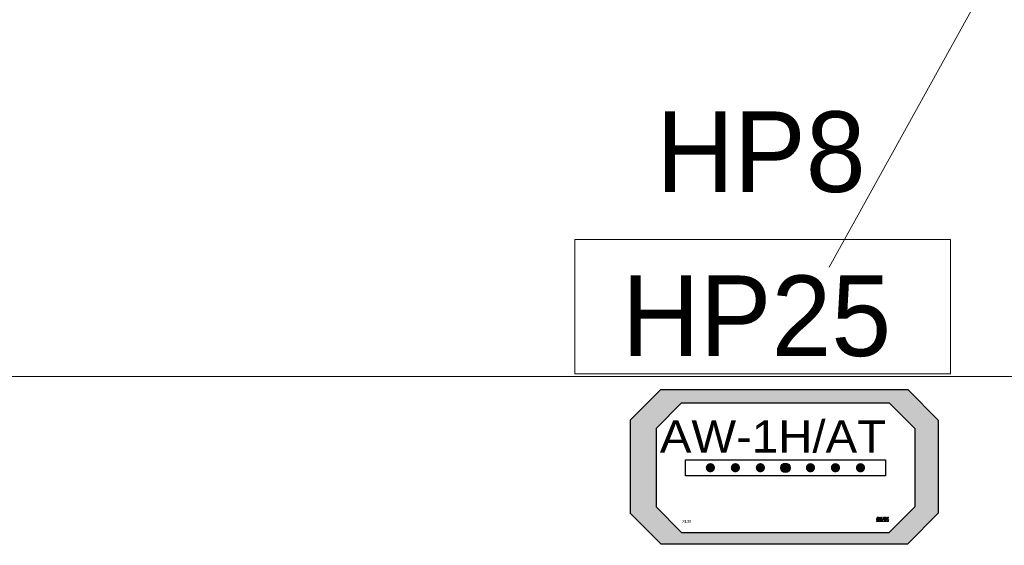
# Model space of a CAD drawing. Header units: centimetres. Extents: x -16053 to 7031, y -7778 to 254.
# Tile 194 of 256: x -533 to -349, y -5457 to -5359. Entities that reach past the tile are written whole.
import ezdxf
from ezdxf.enums import TextEntityAlignment as Align

# ---------------------------------------------------------------- set-up
doc = ezdxf.new("R2010")
doc.units = ezdxf.units.CM
doc.header["$MEASUREMENT"] = 0
for name, color, linetype, lineweight in [('AX - ADRESACJA', 4, 'CONTINUOUS', 5), ('IS_szafki hydrantowe', 30, 'CONTINUOUS', 0), ('konstrukcja', 250, 'CONTINUOUS', 15), ('T - opisy', 250, 'CONTINUOUS', 13)]:
    doc.layers.add(name, color=color, linetype=linetype, lineweight=lineweight)
doc.layers.add('AX - OPRAWY  EWAKUACYJNE', color=1, linetype='CONTINUOUS')
doc.layers.add('OPISY ELEKTRYCZNE', color=120, linetype='CONTINUOUS')
doc.styles.add('ARIAL 1.0', font='txt')
doc.styles.add('RNN', font='txt', dxfattribs={"width": 1.1})
doc.styles.add('ROMANS', font='simplex.shx', dxfattribs={"width": 0.8})
doc.styles.add('trafik_verdana', font='txt')

# ---------------------------------------------------------------- blocks, each defined once
blk = doc.blocks.new('AX - OPRAWY')
at = {"layer": 'AX - OPRAWY  EWAKUACYJNE', "lineweight": 5}
for points in [[(2911.65, 462.42), (2911.65, 462.27), (2912.07, 462.27), (2912.21, 462.14), (2912.21, 461.59), (2912.13, 461.52), (2911.74, 461.52), (2911.65, 461.62), (2911.65, 461.79), (2911.73, 461.88), (2912.07, 461.88), (2912.07, 462.02), (2911.67, 462.02), (2911.5, 461.85), (2911.5, 461.56), (2911.67, 461.38), (2912.19, 461.38), (2912.36, 461.53), (2912.36, 462.2), (2912.13, 462.42)], [(2913.65, 461.59), (2913.58, 461.52), (2913.35, 461.52), (2913.26, 461.61), (2913.26, 462.42), (2913.12, 462.42), (2913.12, 461.61), (2913.03, 461.52), (2912.8, 461.52), (2912.72, 461.59), (2912.72, 462.42), (2912.58, 462.42), (2912.58, 461.53), (2912.74, 461.38), (2913.09, 461.38), (2913.19, 461.48), (2913.3, 461.38), (2913.63, 461.38), (2913.8, 461.53), (2913.8, 462.42), (2913.65, 462.42)], [(2915.19, 461.96), (2914.99, 462.16), (2914.99, 461.95), (2915.08, 461.86), (2914.75, 461.52), (2914.31, 461.52), (2914.16, 461.66), (2914.16, 462.14), (2914.31, 462.27), (2914.67, 462.27), (2914.77, 462.18), (2914.77, 462.04), (2914.67, 461.95), (2914.31, 461.95), (2914.31, 461.81), (2914.73, 461.81), (2914.92, 461.98), (2914.92, 462.23), (2914.73, 462.42), (2914.25, 462.42), (2914.02, 462.2), (2914.02, 461.6), (2914.25, 461.38), (2914.81, 461.38), (2915.19, 461.76), (2915.57, 461.38), (2915.77, 461.38), (2915.29, 461.86), (2915.6, 462.17), (2915.6, 462.02), (2915.75, 462.02), (2915.75, 462.42), (2915.34, 462.42), (2915.34, 462.27), (2915.5, 462.27)], [(2915.75, 462.02), (2915.75, 462.42), (2915.34, 462.42), (2915.34, 462.27), (2915.5, 462.27), (2915.19, 461.96), (2914.99, 462.16), (2914.99, 461.95), (2915.08, 461.86), (2914.75, 461.52), (2914.31, 461.52), (2914.16, 461.66), (2914.16, 462.14), (2914.31, 462.27), (2914.67, 462.27), (2914.77, 462.18), (2914.77, 462.04), (2914.67, 461.95), (2914.31, 461.95), (2914.31, 461.81), (2914.73, 461.81), (2914.92, 461.98), (2914.92, 462.23), (2914.73, 462.42), (2914.25, 462.42), (2914.02, 462.2), (2914.02, 461.6), (2914.25, 461.38), (2914.81, 461.38), (2915.19, 461.76), (2915.57, 461.38), (2915.77, 461.38), (2915.29, 461.86), (2915.6, 462.17), (2915.6, 462.02)], [(2911.5, 461.08), (2911.69, 461.08), (2911.69, 461.05), (2911.53, 461.05), (2911.53, 460.96), (2911.67, 460.96), (2911.67, 460.94), (2911.53, 460.94), (2911.53, 460.85), (2911.69, 460.85), (2911.69, 460.82), (2911.5, 460.82)], [(2911.75, 461.08), (2911.78, 461.08), (2911.87, 460.94), (2911.97, 461.08), (2912, 461.08), (2912, 460.82), (2911.97, 460.82), (2911.97, 461.03), (2911.87, 460.89), (2911.87, 460.89), (2911.78, 461.03), (2911.78, 460.82), (2911.75, 460.82)], [(2912.06, 461.08), (2912.25, 461.08), (2912.25, 461.05), (2912.09, 461.05), (2912.09, 460.96), (2912.23, 460.96), (2912.23, 460.94), (2912.09, 460.94), (2912.09, 460.85), (2912.25, 460.85), (2912.25, 460.82), (2912.06, 460.82)], [(2912.56, 460.95), (2912.56, 460.95), (2912.56, 460.96), (2912.56, 460.96), (2912.56, 460.97), (2912.56, 460.98), (2912.57, 460.98), (2912.57, 460.99), (2912.57, 460.99), (2912.57, 461), (2912.57, 461.01), (2912.58, 461.01), (2912.58, 461.02), (2912.58, 461.02), (2912.59, 461.03), (2912.59, 461.03), (2912.59, 461.04), (2912.6, 461.04), (2912.6, 461.05), (2912.61, 461.05), (2912.61, 461.06), (2912.62, 461.06), (2912.62, 461.06), (2912.63, 461.07), (2912.63, 461.07), (2912.64, 461.07), (2912.65, 461.08), (2912.65, 461.08), (2912.66, 461.08), (2912.66, 461.08), (2912.67, 461.08), (2912.68, 461.08), (2912.69, 461.08), (2912.69, 461.08), (2912.7, 461.08), (2912.71, 461.08), (2912.72, 461.08), (2912.72, 461.08), (2912.73, 461.08), (2912.74, 461.08), (2912.74, 461.08), (2912.75, 461.07), (2912.75, 461.07), (2912.76, 461.07), (2912.76, 461.07), (2912.77, 461.06), (2912.77, 461.06), (2912.78, 461.06), (2912.78, 461.05), (2912.79, 461.05), (2912.77, 461.03), (2912.77, 461.03), (2912.76, 461.03), (2912.76, 461.04), (2912.76, 461.04), (2912.75, 461.04), (2912.75, 461.04), (2912.74, 461.05), (2912.74, 461.05), (2912.73, 461.05), (2912.73, 461.05), (2912.72, 461.05), (2912.72, 461.05), (2912.71, 461.06), (2912.7, 461.06), (2912.7, 461.06), (2912.69, 461.06), (2912.69, 461.06), (2912.68, 461.06), (2912.68, 461.06), (2912.67, 461.05), (2912.67, 461.05), (2912.66, 461.05), (2912.66, 461.05), (2912.65, 461.05), (2912.65, 461.05), (2912.64, 461.04), (2912.64, 461.04), (2912.63, 461.04), (2912.63, 461.04), (2912.63, 461.03), (2912.62, 461.03), (2912.62, 461.02), (2912.62, 461.02), (2912.61, 461.02), (2912.61, 461.01), (2912.61, 461.01), (2912.61, 461), (2912.6, 461), (2912.6, 461), (2912.6, 460.99), (2912.6, 460.99), (2912.6, 460.98), (2912.6, 460.98), (2912.59, 460.97), (2912.59, 460.97), (2912.59, 460.96), (2912.59, 460.96), (2912.59, 460.95), (2912.59, 460.95), (2912.59, 460.94), (2912.59, 460.94), (2912.59, 460.93), (2912.59, 460.93), (2912.6, 460.92), (2912.6, 460.92), (2912.6, 460.91), (2912.6, 460.91), (2912.6, 460.9), (2912.6, 460.9), (2912.61, 460.89), (2912.61, 460.89), (2912.61, 460.88), (2912.61, 460.88), (2912.62, 460.88), (2912.62, 460.87), (2912.62, 460.87), (2912.63, 460.86), (2912.63, 460.86), (2912.64, 460.86), (2912.64, 460.86), (2912.64, 460.85), (2912.65, 460.85), (2912.65, 460.85), (2912.66, 460.85), (2912.66, 460.85), (2912.67, 460.84), (2912.67, 460.84), (2912.68, 460.84), (2912.68, 460.84), (2912.69, 460.84), (2912.7, 460.84), (2912.7, 460.84), (2912.71, 460.84), (2912.71, 460.84), (2912.72, 460.84), (2912.72, 460.84), (2912.73, 460.85), (2912.73, 460.85), (2912.74, 460.85), (2912.74, 460.85), (2912.75, 460.85), (2912.75, 460.85), (2912.76, 460.86), (2912.76, 460.86), (2912.76, 460.86), (2912.77, 460.86), (2912.77, 460.87), (2912.77, 460.93), (2912.69, 460.93), (2912.69, 460.96), (2912.8, 460.96), (2912.8, 460.85), (2912.79, 460.85), (2912.79, 460.85), (2912.78, 460.84), (2912.78, 460.84), (2912.77, 460.84), (2912.77, 460.83), (2912.76, 460.83), (2912.75, 460.83), (2912.75, 460.82), (2912.74, 460.82), (2912.73, 460.82), (2912.73, 460.82), (2912.72, 460.82), (2912.71, 460.82), (2912.7, 460.81), (2912.69, 460.81), (2912.69, 460.81), (2912.68, 460.82), (2912.67, 460.82), (2912.67, 460.82), (2912.66, 460.82), (2912.65, 460.82), (2912.65, 460.82), (2912.64, 460.82), (2912.63, 460.83), (2912.63, 460.83), (2912.62, 460.83), (2912.62, 460.84), (2912.61, 460.84), (2912.61, 460.84), (2912.6, 460.85), (2912.6, 460.85), (2912.59, 460.86), (2912.59, 460.86), (2912.59, 460.87), (2912.58, 460.87), (2912.58, 460.88), (2912.58, 460.88), (2912.57, 460.89), (2912.57, 460.9), (2912.57, 460.9), (2912.57, 460.91), (2912.57, 460.91), (2912.56, 460.92), (2912.56, 460.93), (2912.56, 460.93), (2912.56, 460.94)], [(2912.85, 461.08), (2913.04, 461.08), (2913.04, 461.05), (2912.88, 461.05), (2912.88, 460.96), (2913.02, 460.96), (2913.02, 460.94), (2912.88, 460.94), (2912.88, 460.85), (2913.04, 460.85), (2913.04, 460.82), (2912.85, 460.82)], [(2913.1, 461.08), (2913.13, 461.08), (2913.29, 460.87), (2913.29, 461.08), (2913.32, 461.08), (2913.32, 460.82), (2913.3, 460.82), (2913.13, 461.03), (2913.13, 460.82), (2913.1, 460.82)], [(2913.36, 460.95), (2913.36, 460.95), (2913.36, 460.96), (2913.36, 460.96), (2913.36, 460.97), (2913.36, 460.98), (2913.36, 460.98), (2913.37, 460.99), (2913.37, 461), (2913.37, 461), (2913.37, 461.01), (2913.37, 461.01), (2913.38, 461.02), (2913.38, 461.02), (2913.38, 461.03), (2913.39, 461.03), (2913.39, 461.04), (2913.4, 461.04), (2913.4, 461.05), (2913.41, 461.05), (2913.41, 461.06), (2913.42, 461.06), (2913.42, 461.06), (2913.43, 461.07), (2913.43, 461.07), (2913.44, 461.07), (2913.44, 461.08), (2913.45, 461.08), (2913.46, 461.08), (2913.46, 461.08), (2913.47, 461.08), (2913.48, 461.08), (2913.48, 461.08), (2913.49, 461.08), (2913.5, 461.08), (2913.51, 461.08), (2913.52, 461.08), (2913.52, 461.08), (2913.53, 461.08), (2913.54, 461.08), (2913.54, 461.07), (2913.55, 461.07), (2913.56, 461.07), (2913.56, 461.07), (2913.57, 461.06), (2913.57, 461.06), (2913.58, 461.06), (2913.58, 461.05), (2913.59, 461.05), (2913.59, 461.04), (2913.57, 461.02), (2913.57, 461.02), (2913.56, 461.03), (2913.56, 461.03), (2913.56, 461.04), (2913.55, 461.04), (2913.55, 461.04), (2913.54, 461.04), (2913.54, 461.05), (2913.53, 461.05), (2913.53, 461.05), (2913.52, 461.05), (2913.52, 461.05), (2913.51, 461.06), (2913.5, 461.06), (2913.5, 461.06), (2913.49, 461.06), (2913.49, 461.06), (2913.48, 461.06), (2913.48, 461.06), (2913.47, 461.05), (2913.47, 461.05), (2913.46, 461.05), (2913.46, 461.05), (2913.45, 461.05), (2913.45, 461.05), (2913.44, 461.04), (2913.44, 461.04), (2913.43, 461.04), (2913.43, 461.04), (2913.43, 461.03), (2913.42, 461.03), (2913.42, 461.03), (2913.42, 461.02), (2913.41, 461.02), (2913.41, 461.01), (2913.41, 461.01), (2913.4, 461.01), (2913.4, 461), (2913.4, 461), (2913.4, 460.99), (2913.4, 460.99), (2913.39, 460.98), (2913.39, 460.98), (2913.39, 460.97), (2913.39, 460.97), (2913.39, 460.96), (2913.39, 460.96), (2913.39, 460.95), (2913.39, 460.95), (2913.39, 460.94), (2913.39, 460.94), (2913.39, 460.93), (2913.39, 460.93), (2913.39, 460.92), (2913.39, 460.92), (2913.4, 460.91), (2913.4, 460.91), (2913.4, 460.9), (2913.4, 460.9), (2913.4, 460.89), (2913.41, 460.89), (2913.41, 460.88), (2913.41, 460.88), (2913.42, 460.88), (2913.42, 460.87), (2913.42, 460.87), (2913.43, 460.87), (2913.43, 460.86), (2913.43, 460.86), (2913.44, 460.86), (2913.44, 460.85), (2913.45, 460.85), (2913.45, 460.85), (2913.46, 460.85), (2913.46, 460.85), (2913.47, 460.84), (2913.47, 460.84), (2913.48, 460.84), (2913.48, 460.84), (2913.49, 460.84), (2913.49, 460.84), (2913.5, 460.84), (2913.5, 460.84), (2913.51, 460.84), (2913.52, 460.84), (2913.52, 460.85), (2913.53, 460.85), (2913.53, 460.85), (2913.54, 460.85), (2913.54, 460.85), (2913.55, 460.86), (2913.55, 460.86), (2913.56, 460.86), (2913.56, 460.87), (2913.57, 460.87), (2913.57, 460.87), (2913.58, 460.88), (2913.59, 460.86), (2913.59, 460.86), (2913.58, 460.85), (2913.58, 460.85), (2913.57, 460.84), (2913.57, 460.84), (2913.56, 460.83), (2913.56, 460.83), (2913.55, 460.83), (2913.54, 460.82), (2913.54, 460.82), (2913.53, 460.82), (2913.52, 460.82), (2913.51, 460.82), (2913.51, 460.82), (2913.5, 460.81), (2913.49, 460.81), (2913.48, 460.81), (2913.48, 460.82), (2913.47, 460.82), (2913.46, 460.82), (2913.46, 460.82), (2913.45, 460.82), (2913.44, 460.82), (2913.44, 460.82), (2913.43, 460.83), (2913.43, 460.83), (2913.42, 460.83), (2913.42, 460.84), (2913.41, 460.84), (2913.41, 460.84), (2913.4, 460.85), (2913.4, 460.85), (2913.39, 460.86), (2913.39, 460.86), (2913.38, 460.87), (2913.38, 460.87), (2913.38, 460.88), (2913.37, 460.88), (2913.37, 460.89), (2913.37, 460.9), (2913.37, 460.9), (2913.37, 460.91), (2913.36, 460.91), (2913.36, 460.92), (2913.36, 460.93), (2913.36, 460.93), (2913.36, 460.94)], [(2913.72, 460.92), (2913.61, 461.08), (2913.65, 461.08), (2913.73, 460.95), (2913.82, 461.08), (2913.86, 461.08), (2913.75, 460.92), (2913.75, 460.82), (2913.72, 460.82)], [(2914.04, 461.08), (2914.07, 461.08), (2914.07, 460.85), (2914.21, 460.85), (2914.21, 460.82), (2914.04, 460.82)], [(2914.27, 461.08), (2914.3, 461.08), (2914.3, 460.82), (2914.27, 460.82)], [(2914.34, 460.95), (2914.34, 460.95), (2914.34, 460.96), (2914.34, 460.96), (2914.34, 460.97), (2914.35, 460.98), (2914.35, 460.98), (2914.35, 460.99), (2914.35, 460.99), (2914.35, 461), (2914.35, 461.01), (2914.36, 461.01), (2914.36, 461.02), (2914.36, 461.02), (2914.37, 461.03), (2914.37, 461.03), (2914.37, 461.04), (2914.38, 461.04), (2914.38, 461.05), (2914.39, 461.05), (2914.39, 461.06), (2914.4, 461.06), (2914.4, 461.06), (2914.41, 461.07), (2914.41, 461.07), (2914.42, 461.07), (2914.43, 461.08), (2914.43, 461.08), (2914.44, 461.08), (2914.45, 461.08), (2914.45, 461.08), (2914.46, 461.08), (2914.47, 461.08), (2914.47, 461.08), (2914.48, 461.08), (2914.49, 461.08), (2914.5, 461.08), (2914.5, 461.08), (2914.51, 461.08), (2914.52, 461.08), (2914.52, 461.08), (2914.53, 461.07), (2914.53, 461.07), (2914.54, 461.07), (2914.55, 461.07), (2914.55, 461.06), (2914.56, 461.06), (2914.56, 461.06), (2914.57, 461.05), (2914.57, 461.05), (2914.55, 461.03), (2914.55, 461.03), (2914.54, 461.03), (2914.54, 461.04), (2914.54, 461.04), (2914.53, 461.04), (2914.53, 461.04), (2914.52, 461.05), (2914.52, 461.05), (2914.51, 461.05), (2914.51, 461.05), (2914.5, 461.05), (2914.5, 461.05), (2914.49, 461.06), (2914.49, 461.06), (2914.48, 461.06), (2914.47, 461.06), (2914.47, 461.06), (2914.46, 461.06), (2914.46, 461.06), (2914.45, 461.05), (2914.45, 461.05), (2914.44, 461.05), (2914.44, 461.05), (2914.43, 461.05), (2914.43, 461.05), (2914.42, 461.04), (2914.42, 461.04), (2914.42, 461.04), (2914.41, 461.04), (2914.41, 461.03), (2914.4, 461.03), (2914.4, 461.02), (2914.4, 461.02), (2914.4, 461.02), (2914.39, 461.01), (2914.39, 461.01), (2914.39, 461), (2914.38, 461), (2914.38, 461), (2914.38, 460.99), (2914.38, 460.99), (2914.38, 460.98), (2914.38, 460.98), (2914.38, 460.97), (2914.37, 460.97), (2914.37, 460.96), (2914.37, 460.96), (2914.37, 460.95), (2914.37, 460.95), (2914.37, 460.94), (2914.37, 460.94), (2914.37, 460.93), (2914.38, 460.93), (2914.38, 460.92), (2914.38, 460.92), (2914.38, 460.91), (2914.38, 460.91), (2914.38, 460.9), (2914.38, 460.9), (2914.39, 460.89), (2914.39, 460.89), (2914.39, 460.88), (2914.4, 460.88), (2914.4, 460.88), (2914.4, 460.87), (2914.4, 460.87), (2914.41, 460.86), (2914.41, 460.86), (2914.42, 460.86), (2914.42, 460.86), (2914.42, 460.85), (2914.43, 460.85), (2914.43, 460.85), (2914.44, 460.85), (2914.44, 460.85), (2914.45, 460.84), (2914.45, 460.84), (2914.46, 460.84), (2914.47, 460.84), (2914.47, 460.84), (2914.48, 460.84), (2914.48, 460.84), (2914.49, 460.84), (2914.49, 460.84), (2914.5, 460.84), (2914.5, 460.84), (2914.51, 460.85), (2914.51, 460.85), (2914.52, 460.85), (2914.52, 460.85), (2914.53, 460.85), (2914.53, 460.85), (2914.54, 460.86), (2914.54, 460.86), (2914.54, 460.86), (2914.55, 460.86), (2914.55, 460.87), (2914.55, 460.93), (2914.47, 460.93), (2914.47, 460.96), (2914.58, 460.96), (2914.58, 460.85), (2914.58, 460.85), (2914.57, 460.85), (2914.57, 460.84), (2914.56, 460.84), (2914.55, 460.84), (2914.55, 460.83), (2914.54, 460.83), (2914.54, 460.83), (2914.53, 460.82), (2914.52, 460.82), (2914.51, 460.82), (2914.51, 460.82), (2914.5, 460.82), (2914.49, 460.82), (2914.48, 460.81), (2914.48, 460.81), (2914.47, 460.81), (2914.46, 460.82), (2914.45, 460.82), (2914.45, 460.82), (2914.44, 460.82), (2914.43, 460.82), (2914.43, 460.82), (2914.42, 460.82), (2914.41, 460.83), (2914.41, 460.83), (2914.4, 460.83), (2914.4, 460.84), (2914.39, 460.84), (2914.39, 460.84), (2914.38, 460.85), (2914.38, 460.85), (2914.37, 460.86), (2914.37, 460.86), (2914.37, 460.87), (2914.36, 460.87), (2914.36, 460.88), (2914.36, 460.88), (2914.35, 460.89), (2914.35, 460.9), (2914.35, 460.9), (2914.35, 460.91), (2914.35, 460.91), (2914.35, 460.92), (2914.34, 460.93), (2914.34, 460.93), (2914.34, 460.94)], [(2914.63, 461.08), (2914.66, 461.08), (2914.66, 460.96), (2914.81, 460.96), (2914.81, 461.08), (2914.84, 461.08), (2914.84, 460.82), (2914.81, 460.82), (2914.81, 460.94), (2914.66, 460.94), (2914.66, 460.82), (2914.63, 460.82)], [(2914.98, 461.05), (2914.89, 461.05), (2914.89, 461.08), (2915.09, 461.08), (2915.09, 461.05), (2915, 461.05), (2915, 460.82), (2914.98, 460.82)], [(2915.15, 461.08), (2915.18, 461.08), (2915.18, 460.82), (2915.15, 460.82)], [(2915.24, 461.08), (2915.27, 461.08), (2915.43, 460.87), (2915.43, 461.08), (2915.46, 461.08), (2915.46, 460.82), (2915.44, 460.82), (2915.27, 461.03), (2915.27, 460.82), (2915.24, 460.82)], [(2915.51, 460.95), (2915.51, 460.95), (2915.51, 460.96), (2915.51, 460.96), (2915.51, 460.97), (2915.51, 460.98), (2915.51, 460.98), (2915.51, 460.99), (2915.52, 460.99), (2915.52, 461), (2915.52, 461.01), (2915.52, 461.01), (2915.53, 461.02), (2915.53, 461.02), (2915.53, 461.03), (2915.54, 461.03), (2915.54, 461.04), (2915.54, 461.04), (2915.55, 461.05), (2915.55, 461.05), (2915.56, 461.06), (2915.56, 461.06), (2915.57, 461.06), (2915.57, 461.07), (2915.58, 461.07), (2915.59, 461.07), (2915.59, 461.08), (2915.6, 461.08), (2915.6, 461.08), (2915.61, 461.08), (2915.62, 461.08), (2915.62, 461.08), (2915.63, 461.08), (2915.64, 461.08), (2915.65, 461.08), (2915.65, 461.08), (2915.66, 461.08), (2915.67, 461.08), (2915.68, 461.08), (2915.68, 461.08), (2915.69, 461.08), (2915.69, 461.07), (2915.7, 461.07), (2915.71, 461.07), (2915.71, 461.07), (2915.72, 461.06), (2915.72, 461.06), (2915.73, 461.06), (2915.73, 461.05), (2915.74, 461.05), (2915.72, 461.03), (2915.71, 461.03), (2915.71, 461.03), (2915.71, 461.04), (2915.7, 461.04), (2915.7, 461.04), (2915.69, 461.04), (2915.69, 461.05), (2915.68, 461.05), (2915.68, 461.05), (2915.67, 461.05), (2915.67, 461.05), (2915.66, 461.05), (2915.66, 461.06), (2915.65, 461.06), (2915.64, 461.06), (2915.64, 461.06), (2915.63, 461.06), (2915.63, 461.06), (2915.62, 461.06), (2915.62, 461.05), (2915.61, 461.05), (2915.61, 461.05), (2915.6, 461.05), (2915.6, 461.05), (2915.59, 461.05), (2915.59, 461.04), (2915.58, 461.04), (2915.58, 461.04), (2915.58, 461.04), (2915.57, 461.03), (2915.57, 461.03), (2915.57, 461.02), (2915.56, 461.02), (2915.56, 461.02), (2915.56, 461.01), (2915.55, 461.01), (2915.55, 461), (2915.55, 461), (2915.55, 461), (2915.55, 460.99), (2915.54, 460.99), (2915.54, 460.98), (2915.54, 460.98), (2915.54, 460.97), (2915.54, 460.97), (2915.54, 460.96), (2915.54, 460.96), (2915.54, 460.95), (2915.54, 460.95), (2915.54, 460.94), (2915.54, 460.94), (2915.54, 460.93), (2915.54, 460.93), (2915.54, 460.92), (2915.54, 460.92), (2915.54, 460.91), (2915.55, 460.91), (2915.55, 460.9), (2915.55, 460.9), (2915.55, 460.89), (2915.55, 460.89), (2915.56, 460.88), (2915.56, 460.88), (2915.56, 460.88), (2915.57, 460.87), (2915.57, 460.87), (2915.57, 460.86), (2915.58, 460.86), (2915.58, 460.86), (2915.59, 460.86), (2915.59, 460.85), (2915.59, 460.85), (2915.6, 460.85), (2915.6, 460.85), (2915.61, 460.85), (2915.61, 460.84), (2915.62, 460.84), (2915.62, 460.84), (2915.63, 460.84), (2915.64, 460.84), (2915.64, 460.84), (2915.65, 460.84), (2915.65, 460.84), (2915.66, 460.84), (2915.66, 460.84), (2915.67, 460.84), (2915.67, 460.85), (2915.68, 460.85), (2915.68, 460.85), (2915.69, 460.85), (2915.69, 460.85), (2915.7, 460.85), (2915.7, 460.86), (2915.71, 460.86), (2915.71, 460.86), (2915.71, 460.86), (2915.72, 460.87), (2915.72, 460.93), (2915.64, 460.93), (2915.64, 460.96), (2915.74, 460.96), (2915.74, 460.85), (2915.74, 460.85), (2915.74, 460.85), (2915.73, 460.84), (2915.72, 460.84), (2915.72, 460.84), (2915.71, 460.83), (2915.71, 460.83), (2915.7, 460.83), (2915.69, 460.82), (2915.69, 460.82), (2915.68, 460.82), (2915.67, 460.82), (2915.66, 460.82), (2915.66, 460.82), (2915.65, 460.81), (2915.64, 460.81), (2915.63, 460.81), (2915.63, 460.82), (2915.62, 460.82), (2915.61, 460.82), (2915.6, 460.82), (2915.6, 460.82), (2915.59, 460.82), (2915.59, 460.82), (2915.58, 460.83), (2915.57, 460.83), (2915.57, 460.83), (2915.56, 460.84), (2915.56, 460.84), (2915.55, 460.84), (2915.55, 460.85), (2915.54, 460.85), (2915.54, 460.86), (2915.54, 460.86), (2915.53, 460.87), (2915.53, 460.87), (2915.53, 460.88), (2915.52, 460.88), (2915.52, 460.89), (2915.52, 460.9), (2915.52, 460.9), (2915.51, 460.91), (2915.51, 460.91), (2915.51, 460.92), (2915.51, 460.93), (2915.51, 460.93), (2915.51, 460.94)]]:
    blk.add_hatch(color=251, dxfattribs=at).paths.add_polyline_path(points)
h = blk.add_hatch(color=251, dxfattribs=at)
h.paths.add_polyline_path([(2912.31, 461.08), (2912.42, 461.08), (2912.43, 461.08), (2912.44, 461.08), (2912.44, 461.08), (2912.45, 461.08), (2912.45, 461.08), (2912.46, 461.08), (2912.46, 461.07), (2912.47, 461.07), (2912.47, 461.07), (2912.48, 461.07), (2912.48, 461.07), (2912.48, 461.06), (2912.49, 461.06), (2912.49, 461.06), (2912.5, 461.06), (2912.5, 461.05), (2912.5, 461.05), (2912.5, 461.05), (2912.51, 461.05), (2912.51, 461.04), (2912.51, 461.04), (2912.51, 461.04), (2912.51, 461.03), (2912.51, 461.03), (2912.51, 461.03), (2912.52, 461.02), (2912.52, 461.02), (2912.52, 461.02), (2912.52, 461.01), (2912.52, 461.01), (2912.52, 461.01), (2912.52, 461), (2912.52, 461), (2912.52, 461), (2912.52, 460.99), (2912.52, 460.99), (2912.52, 460.99), (2912.52, 460.98), (2912.52, 460.98), (2912.51, 460.98), (2912.51, 460.97), (2912.51, 460.97), (2912.51, 460.97), (2912.51, 460.96), (2912.51, 460.96), (2912.51, 460.96), (2912.5, 460.95), (2912.5, 460.95), (2912.5, 460.95), (2912.5, 460.95), (2912.49, 460.95), (2912.49, 460.94), (2912.49, 460.94), (2912.49, 460.94), (2912.48, 460.94), (2912.48, 460.94), (2912.48, 460.93), (2912.47, 460.93), (2912.46, 460.93), (2912.46, 460.93), (2912.45, 460.93), (2912.53, 460.82), (2912.49, 460.82), (2912.42, 460.92), (2912.34, 460.92), (2912.34, 460.82), (2912.31, 460.82)])
h.paths.add_polyline_path([(2912.42, 460.95), (2912.43, 460.95), (2912.44, 460.95), (2912.44, 460.95), (2912.45, 460.95), (2912.45, 460.95), (2912.45, 460.95), (2912.46, 460.95), (2912.46, 460.95), (2912.46, 460.96), (2912.47, 460.96), (2912.47, 460.96), (2912.47, 460.96), (2912.47, 460.96), (2912.47, 460.96), (2912.48, 460.97), (2912.48, 460.97), (2912.48, 460.97), (2912.48, 460.97), (2912.48, 460.98), (2912.48, 460.98), (2912.49, 460.98), (2912.49, 460.98), (2912.49, 460.99), (2912.49, 460.99), (2912.49, 460.99), (2912.49, 460.99), (2912.49, 461), (2912.49, 461), (2912.49, 461), (2912.49, 461), (2912.49, 461.01), (2912.49, 461.01), (2912.49, 461.01), (2912.49, 461.01), (2912.49, 461.02), (2912.49, 461.02), (2912.48, 461.02), (2912.48, 461.02), (2912.48, 461.03), (2912.48, 461.03), (2912.48, 461.03), (2912.48, 461.03), (2912.48, 461.03), (2912.47, 461.04), (2912.47, 461.04), (2912.47, 461.04), (2912.47, 461.04), (2912.46, 461.04), (2912.46, 461.04), (2912.46, 461.05), (2912.45, 461.05), (2912.44, 461.05), (2912.44, 461.05), (2912.43, 461.05), (2912.42, 461.05), (2912.34, 461.05), (2912.34, 460.95)], flags=16)
at = {"layer": 'AX - OPRAWY  EWAKUACYJNE', "color": 251, "lineweight": 5}
for points in [[(2911.65, 462.42), (2911.65, 462.27), (2912.07, 462.27), (2912.21, 462.14), (2912.21, 461.59), (2912.13, 461.52), (2911.74, 461.52), (2911.65, 461.62), (2911.65, 461.79), (2911.73, 461.88), (2912.07, 461.88), (2912.07, 462.02), (2911.67, 462.02), (2911.5, 461.85), (2911.5, 461.56), (2911.67, 461.38), (2912.19, 461.38), (2912.36, 461.53), (2912.36, 462.2), (2912.13, 462.42), (2911.65, 462.42)], [(2913.65, 461.59), (2913.58, 461.52), (2913.35, 461.52), (2913.26, 461.61), (2913.26, 462.42), (2913.12, 462.42), (2913.12, 461.61), (2913.03, 461.52), (2912.8, 461.52), (2912.72, 461.59), (2912.72, 462.42), (2912.58, 462.42), (2912.58, 461.53), (2912.74, 461.38), (2913.09, 461.38), (2913.19, 461.48), (2913.3, 461.38), (2913.63, 461.38), (2913.8, 461.53), (2913.8, 462.42), (2913.65, 462.42), (2913.65, 461.59)], [(2915.75, 462.02), (2915.75, 462.42), (2915.34, 462.42), (2915.34, 462.27), (2915.5, 462.27), (2915.19, 461.96), (2914.99, 462.16), (2914.99, 461.95), (2915.08, 461.86), (2914.75, 461.52), (2914.31, 461.52), (2914.16, 461.66), (2914.16, 462.14), (2914.31, 462.27), (2914.67, 462.27), (2914.77, 462.18), (2914.77, 462.04), (2914.67, 461.95), (2914.31, 461.95), (2914.31, 461.81), (2914.73, 461.81), (2914.92, 461.98), (2914.92, 462.23), (2914.73, 462.42), (2914.25, 462.42), (2914.02, 462.2), (2914.02, 461.6), (2914.25, 461.38), (2914.81, 461.38), (2915.19, 461.76), (2915.57, 461.38), (2915.77, 461.38), (2915.29, 461.86), (2915.6, 462.17), (2915.6, 462.02), (2915.75, 462.02)], [(2911.5, 461.08), (2911.69, 461.08), (2911.69, 461.05), (2911.53, 461.05), (2911.53, 460.96), (2911.67, 460.96), (2911.67, 460.94), (2911.53, 460.94), (2911.53, 460.85), (2911.69, 460.85), (2911.69, 460.82), (2911.5, 460.82), (2911.5, 461.08)], [(2911.75, 461.08), (2911.78, 461.08), (2911.87, 460.94), (2911.97, 461.08), (2912, 461.08), (2912, 460.82), (2911.97, 460.82), (2911.97, 461.03), (2911.87, 460.89), (2911.87, 460.89), (2911.78, 461.03), (2911.78, 460.82), (2911.75, 460.82), (2911.75, 461.08)], [(2912.06, 461.08), (2912.25, 461.08), (2912.25, 461.05), (2912.09, 461.05), (2912.09, 460.96), (2912.23, 460.96), (2912.23, 460.94), (2912.09, 460.94), (2912.09, 460.85), (2912.25, 460.85), (2912.25, 460.82), (2912.06, 460.82), (2912.06, 461.08)], [(2912.31, 461.08), (2912.42, 461.08), (2912.43, 461.08), (2912.44, 461.08), (2912.44, 461.08), (2912.45, 461.08), (2912.45, 461.08), (2912.46, 461.08), (2912.46, 461.07), (2912.47, 461.07), (2912.47, 461.07), (2912.48, 461.07), (2912.48, 461.07), (2912.48, 461.06), (2912.49, 461.06), (2912.49, 461.06), (2912.5, 461.06), (2912.5, 461.05), (2912.5, 461.05), (2912.5, 461.05), (2912.51, 461.05), (2912.51, 461.04), (2912.51, 461.04), (2912.51, 461.04), (2912.51, 461.03), (2912.51, 461.03), (2912.51, 461.03), (2912.52, 461.02), (2912.52, 461.02), (2912.52, 461.02), (2912.52, 461.01), (2912.52, 461.01), (2912.52, 461.01), (2912.52, 461), (2912.52, 461), (2912.52, 461), (2912.52, 460.99), (2912.52, 460.99), (2912.52, 460.99), (2912.52, 460.98), (2912.52, 460.98), (2912.51, 460.98), (2912.51, 460.97), (2912.51, 460.97), (2912.51, 460.97), (2912.51, 460.96), (2912.51, 460.96), (2912.51, 460.96), (2912.5, 460.95), (2912.5, 460.95), (2912.5, 460.95), (2912.5, 460.95), (2912.49, 460.95), (2912.49, 460.94), (2912.49, 460.94), (2912.49, 460.94), (2912.48, 460.94), (2912.48, 460.94), (2912.48, 460.93), (2912.47, 460.93), (2912.46, 460.93), (2912.46, 460.93), (2912.45, 460.93), (2912.53, 460.82), (2912.49, 460.82), (2912.42, 460.92), (2912.34, 460.92), (2912.34, 460.82), (2912.31, 460.82), (2912.31, 461.08)], [(2912.42, 460.95), (2912.43, 460.95), (2912.44, 460.95), (2912.44, 460.95), (2912.45, 460.95), (2912.45, 460.95), (2912.45, 460.95), (2912.46, 460.95), (2912.46, 460.95), (2912.46, 460.96), (2912.47, 460.96), (2912.47, 460.96), (2912.47, 460.96), (2912.47, 460.96), (2912.47, 460.96), (2912.48, 460.97), (2912.48, 460.97), (2912.48, 460.97), (2912.48, 460.97), (2912.48, 460.98), (2912.48, 460.98), (2912.49, 460.98), (2912.49, 460.98), (2912.49, 460.99), (2912.49, 460.99), (2912.49, 460.99), (2912.49, 460.99), (2912.49, 461), (2912.49, 461), (2912.49, 461), (2912.49, 461), (2912.49, 461.01), (2912.49, 461.01), (2912.49, 461.01), (2912.49, 461.01), (2912.49, 461.02), (2912.49, 461.02), (2912.48, 461.02), (2912.48, 461.02), (2912.48, 461.03), (2912.48, 461.03), (2912.48, 461.03), (2912.48, 461.03), (2912.48, 461.03), (2912.47, 461.04), (2912.47, 461.04), (2912.47, 461.04), (2912.47, 461.04), (2912.46, 461.04), (2912.46, 461.04), (2912.46, 461.05), (2912.45, 461.05), (2912.44, 461.05), (2912.44, 461.05), (2912.43, 461.05), (2912.42, 461.05), (2912.34, 461.05), (2912.34, 460.95), (2912.42, 460.95)], [(2912.56, 460.95), (2912.56, 460.95), (2912.56, 460.96), (2912.56, 460.96), (2912.56, 460.97), (2912.56, 460.98), (2912.57, 460.98), (2912.57, 460.99), (2912.57, 460.99), (2912.57, 461), (2912.57, 461.01), (2912.58, 461.01), (2912.58, 461.02), (2912.58, 461.02), (2912.59, 461.03), (2912.59, 461.03), (2912.59, 461.04), (2912.6, 461.04), (2912.6, 461.05), (2912.61, 461.05), (2912.61, 461.06), (2912.62, 461.06), (2912.62, 461.06), (2912.63, 461.07), (2912.63, 461.07), (2912.64, 461.07), (2912.65, 461.08), (2912.65, 461.08), (2912.66, 461.08), (2912.66, 461.08), (2912.67, 461.08), (2912.68, 461.08), (2912.69, 461.08), (2912.69, 461.08), (2912.7, 461.08), (2912.71, 461.08), (2912.72, 461.08), (2912.72, 461.08), (2912.73, 461.08), (2912.74, 461.08), (2912.74, 461.08), (2912.75, 461.07), (2912.75, 461.07), (2912.76, 461.07), (2912.76, 461.07), (2912.77, 461.06), (2912.77, 461.06), (2912.78, 461.06), (2912.78, 461.05), (2912.79, 461.05), (2912.77, 461.03), (2912.77, 461.03), (2912.76, 461.03), (2912.76, 461.04), (2912.76, 461.04), (2912.75, 461.04), (2912.75, 461.04), (2912.74, 461.05), (2912.74, 461.05), (2912.73, 461.05), (2912.73, 461.05), (2912.72, 461.05), (2912.72, 461.05), (2912.71, 461.06), (2912.7, 461.06), (2912.7, 461.06), (2912.69, 461.06), (2912.69, 461.06), (2912.68, 461.06), (2912.68, 461.06), (2912.67, 461.05), (2912.67, 461.05), (2912.66, 461.05), (2912.66, 461.05), (2912.65, 461.05), (2912.65, 461.05), (2912.64, 461.04), (2912.64, 461.04), (2912.63, 461.04), (2912.63, 461.04), (2912.63, 461.03), (2912.62, 461.03), (2912.62, 461.02), (2912.62, 461.02), (2912.61, 461.02), (2912.61, 461.01), (2912.61, 461.01), (2912.61, 461), (2912.6, 461), (2912.6, 461), (2912.6, 460.99), (2912.6, 460.99), (2912.6, 460.98), (2912.6, 460.98), (2912.59, 460.97), (2912.59, 460.97), (2912.59, 460.96), (2912.59, 460.96), (2912.59, 460.95), (2912.59, 460.95), (2912.59, 460.94), (2912.59, 460.94), (2912.59, 460.93), (2912.59, 460.93), (2912.6, 460.92), (2912.6, 460.92), (2912.6, 460.91), (2912.6, 460.91), (2912.6, 460.9), (2912.6, 460.9), (2912.61, 460.89), (2912.61, 460.89), (2912.61, 460.88), (2912.61, 460.88), (2912.62, 460.88), (2912.62, 460.87), (2912.62, 460.87), (2912.63, 460.86), (2912.63, 460.86), (2912.64, 460.86), (2912.64, 460.86), (2912.64, 460.85), (2912.65, 460.85), (2912.65, 460.85), (2912.66, 460.85), (2912.66, 460.85), (2912.67, 460.84), (2912.67, 460.84), (2912.68, 460.84), (2912.68, 460.84), (2912.69, 460.84), (2912.7, 460.84), (2912.7, 460.84), (2912.71, 460.84), (2912.71, 460.84), (2912.72, 460.84), (2912.72, 460.84), (2912.73, 460.85), (2912.73, 460.85), (2912.74, 460.85), (2912.74, 460.85), (2912.75, 460.85), (2912.75, 460.85), (2912.76, 460.86), (2912.76, 460.86), (2912.76, 460.86), (2912.77, 460.86), (2912.77, 460.87), (2912.77, 460.93), (2912.69, 460.93), (2912.69, 460.96), (2912.8, 460.96), (2912.8, 460.85), (2912.79, 460.85), (2912.79, 460.85), (2912.78, 460.84), (2912.78, 460.84), (2912.77, 460.84), (2912.77, 460.83), (2912.76, 460.83), (2912.75, 460.83), (2912.75, 460.82), (2912.74, 460.82), (2912.73, 460.82), (2912.73, 460.82), (2912.72, 460.82), (2912.71, 460.82), (2912.7, 460.81), (2912.69, 460.81), (2912.69, 460.81), (2912.68, 460.82), (2912.67, 460.82), (2912.67, 460.82), (2912.66, 460.82), (2912.65, 460.82), (2912.65, 460.82), (2912.64, 460.82), (2912.63, 460.83), (2912.63, 460.83), (2912.62, 460.83), (2912.62, 460.84), (2912.61, 460.84), (2912.61, 460.84), (2912.6, 460.85), (2912.6, 460.85), (2912.59, 460.86), (2912.59, 460.86), (2912.59, 460.87), (2912.58, 460.87), (2912.58, 460.88), (2912.58, 460.88), (2912.57, 460.89), (2912.57, 460.9), (2912.57, 460.9), (2912.57, 460.91), (2912.57, 460.91), (2912.56, 460.92), (2912.56, 460.93), (2912.56, 460.93), (2912.56, 460.94), (2912.56, 460.95)], [(2912.85, 461.08), (2913.04, 461.08), (2913.04, 461.05), (2912.88, 461.05), (2912.88, 460.96), (2913.02, 460.96), (2913.02, 460.94), (2912.88, 460.94), (2912.88, 460.85), (2913.04, 460.85), (2913.04, 460.82), (2912.85, 460.82), (2912.85, 461.08)], [(2913.1, 461.08), (2913.13, 461.08), (2913.29, 460.87), (2913.29, 461.08), (2913.32, 461.08), (2913.32, 460.82), (2913.3, 460.82), (2913.13, 461.03), (2913.13, 460.82), (2913.1, 460.82), (2913.1, 461.08)], [(2913.36, 460.95), (2913.36, 460.95), (2913.36, 460.96), (2913.36, 460.96), (2913.36, 460.97), (2913.36, 460.98), (2913.36, 460.98), (2913.37, 460.99), (2913.37, 461), (2913.37, 461), (2913.37, 461.01), (2913.37, 461.01), (2913.38, 461.02), (2913.38, 461.02), (2913.38, 461.03), (2913.39, 461.03), (2913.39, 461.04), (2913.4, 461.04), (2913.4, 461.05), (2913.41, 461.05), (2913.41, 461.06), (2913.42, 461.06), (2913.42, 461.06), (2913.43, 461.07), (2913.43, 461.07), (2913.44, 461.07), (2913.44, 461.08), (2913.45, 461.08), (2913.46, 461.08), (2913.46, 461.08), (2913.47, 461.08), (2913.48, 461.08), (2913.48, 461.08), (2913.49, 461.08), (2913.5, 461.08), (2913.51, 461.08), (2913.52, 461.08), (2913.52, 461.08), (2913.53, 461.08), (2913.54, 461.08), (2913.54, 461.07), (2913.55, 461.07), (2913.56, 461.07), (2913.56, 461.07), (2913.57, 461.06), (2913.57, 461.06), (2913.58, 461.06), (2913.58, 461.05), (2913.59, 461.05), (2913.59, 461.04), (2913.57, 461.02), (2913.57, 461.02), (2913.56, 461.03), (2913.56, 461.03), (2913.56, 461.04), (2913.55, 461.04), (2913.55, 461.04), (2913.54, 461.04), (2913.54, 461.05), (2913.53, 461.05), (2913.53, 461.05), (2913.52, 461.05), (2913.52, 461.05), (2913.51, 461.06), (2913.5, 461.06), (2913.5, 461.06), (2913.49, 461.06), (2913.49, 461.06), (2913.48, 461.06), (2913.48, 461.06), (2913.47, 461.05), (2913.47, 461.05), (2913.46, 461.05), (2913.46, 461.05), (2913.45, 461.05), (2913.45, 461.05), (2913.44, 461.04), (2913.44, 461.04), (2913.43, 461.04), (2913.43, 461.04), (2913.43, 461.03), (2913.42, 461.03), (2913.42, 461.03), (2913.42, 461.02), (2913.41, 461.02), (2913.41, 461.01), (2913.41, 461.01), (2913.4, 461.01), (2913.4, 461), (2913.4, 461), (2913.4, 460.99), (2913.4, 460.99), (2913.39, 460.98), (2913.39, 460.98), (2913.39, 460.97), (2913.39, 460.97), (2913.39, 460.96), (2913.39, 460.96), (2913.39, 460.95), (2913.39, 460.95), (2913.39, 460.94), (2913.39, 460.94), (2913.39, 460.93), (2913.39, 460.93), (2913.39, 460.92), (2913.39, 460.92), (2913.4, 460.91), (2913.4, 460.91), (2913.4, 460.9), (2913.4, 460.9), (2913.4, 460.89), (2913.41, 460.89), (2913.41, 460.88), (2913.41, 460.88), (2913.42, 460.88), (2913.42, 460.87), (2913.42, 460.87), (2913.43, 460.87), (2913.43, 460.86), (2913.43, 460.86), (2913.44, 460.86), (2913.44, 460.85), (2913.45, 460.85), (2913.45, 460.85), (2913.46, 460.85), (2913.46, 460.85), (2913.47, 460.84), (2913.47, 460.84), (2913.48, 460.84), (2913.48, 460.84), (2913.49, 460.84), (2913.49, 460.84), (2913.5, 460.84), (2913.5, 460.84), (2913.51, 460.84), (2913.52, 460.84), (2913.52, 460.85), (2913.53, 460.85), (2913.53, 460.85), (2913.54, 460.85), (2913.54, 460.85), (2913.55, 460.86), (2913.55, 460.86), (2913.56, 460.86), (2913.56, 460.87), (2913.57, 460.87), (2913.57, 460.87), (2913.58, 460.88), (2913.59, 460.86), (2913.59, 460.86), (2913.58, 460.85), (2913.58, 460.85), (2913.57, 460.84), (2913.57, 460.84), (2913.56, 460.83), (2913.56, 460.83), (2913.55, 460.83), (2913.54, 460.82), (2913.54, 460.82), (2913.53, 460.82), (2913.52, 460.82), (2913.51, 460.82), (2913.51, 460.82), (2913.5, 460.81), (2913.49, 460.81), (2913.48, 460.81), (2913.48, 460.82), (2913.47, 460.82), (2913.46, 460.82), (2913.46, 460.82), (2913.45, 460.82), (2913.44, 460.82), (2913.44, 460.82), (2913.43, 460.83), (2913.43, 460.83), (2913.42, 460.83), (2913.42, 460.84), (2913.41, 460.84), (2913.41, 460.84), (2913.4, 460.85), (2913.4, 460.85), (2913.39, 460.86), (2913.39, 460.86), (2913.38, 460.87), (2913.38, 460.87), (2913.38, 460.88), (2913.37, 460.88), (2913.37, 460.89), (2913.37, 460.9), (2913.37, 460.9), (2913.37, 460.91), (2913.36, 460.91), (2913.36, 460.92), (2913.36, 460.93), (2913.36, 460.93), (2913.36, 460.94), (2913.36, 460.95)], [(2913.72, 460.92), (2913.61, 461.08), (2913.65, 461.08), (2913.73, 460.95), (2913.82, 461.08), (2913.86, 461.08), (2913.75, 460.92), (2913.75, 460.82), (2913.72, 460.82), (2913.72, 460.92)], [(2914.04, 461.08), (2914.07, 461.08), (2914.07, 460.85), (2914.21, 460.85), (2914.21, 460.82), (2914.04, 460.82), (2914.04, 461.08)], [(2914.27, 461.08), (2914.3, 461.08), (2914.3, 460.82), (2914.27, 460.82), (2914.27, 461.08)], [(2914.34, 460.95), (2914.34, 460.95), (2914.34, 460.96), (2914.34, 460.96), (2914.34, 460.97), (2914.35, 460.98), (2914.35, 460.98), (2914.35, 460.99), (2914.35, 460.99), (2914.35, 461), (2914.35, 461.01), (2914.36, 461.01), (2914.36, 461.02), (2914.36, 461.02), (2914.37, 461.03), (2914.37, 461.03), (2914.37, 461.04), (2914.38, 461.04), (2914.38, 461.05), (2914.39, 461.05), (2914.39, 461.06), (2914.4, 461.06), (2914.4, 461.06), (2914.41, 461.07), (2914.41, 461.07), (2914.42, 461.07), (2914.43, 461.08), (2914.43, 461.08), (2914.44, 461.08), (2914.45, 461.08), (2914.45, 461.08), (2914.46, 461.08), (2914.47, 461.08), (2914.47, 461.08), (2914.48, 461.08), (2914.49, 461.08), (2914.5, 461.08), (2914.5, 461.08), (2914.51, 461.08), (2914.52, 461.08), (2914.52, 461.08), (2914.53, 461.07), (2914.53, 461.07), (2914.54, 461.07), (2914.55, 461.07), (2914.55, 461.06), (2914.56, 461.06), (2914.56, 461.06), (2914.57, 461.05), (2914.57, 461.05), (2914.55, 461.03), (2914.55, 461.03), (2914.54, 461.03), (2914.54, 461.04), (2914.54, 461.04), (2914.53, 461.04), (2914.53, 461.04), (2914.52, 461.05), (2914.52, 461.05), (2914.51, 461.05), (2914.51, 461.05), (2914.5, 461.05), (2914.5, 461.05), (2914.49, 461.06), (2914.49, 461.06), (2914.48, 461.06), (2914.47, 461.06), (2914.47, 461.06), (2914.46, 461.06), (2914.46, 461.06), (2914.45, 461.05), (2914.45, 461.05), (2914.44, 461.05), (2914.44, 461.05), (2914.43, 461.05), (2914.43, 461.05), (2914.42, 461.04), (2914.42, 461.04), (2914.42, 461.04), (2914.41, 461.04), (2914.41, 461.03), (2914.4, 461.03), (2914.4, 461.02), (2914.4, 461.02), (2914.4, 461.02), (2914.39, 461.01), (2914.39, 461.01), (2914.39, 461), (2914.38, 461), (2914.38, 461), (2914.38, 460.99), (2914.38, 460.99), (2914.38, 460.98), (2914.38, 460.98), (2914.38, 460.97), (2914.37, 460.97), (2914.37, 460.96), (2914.37, 460.96), (2914.37, 460.95), (2914.37, 460.95), (2914.37, 460.94), (2914.37, 460.94), (2914.37, 460.93), (2914.38, 460.93), (2914.38, 460.92), (2914.38, 460.92), (2914.38, 460.91), (2914.38, 460.91), (2914.38, 460.9), (2914.38, 460.9), (2914.39, 460.89), (2914.39, 460.89), (2914.39, 460.88), (2914.4, 460.88), (2914.4, 460.88), (2914.4, 460.87), (2914.4, 460.87), (2914.41, 460.86), (2914.41, 460.86), (2914.42, 460.86), (2914.42, 460.86), (2914.42, 460.85), (2914.43, 460.85), (2914.43, 460.85), (2914.44, 460.85), (2914.44, 460.85), (2914.45, 460.84), (2914.45, 460.84), (2914.46, 460.84), (2914.47, 460.84), (2914.47, 460.84), (2914.48, 460.84), (2914.48, 460.84), (2914.49, 460.84), (2914.49, 460.84), (2914.5, 460.84), (2914.5, 460.84), (2914.51, 460.85), (2914.51, 460.85), (2914.52, 460.85), (2914.52, 460.85), (2914.53, 460.85), (2914.53, 460.85), (2914.54, 460.86), (2914.54, 460.86), (2914.54, 460.86), (2914.55, 460.86), (2914.55, 460.87), (2914.55, 460.93), (2914.47, 460.93), (2914.47, 460.96), (2914.58, 460.96), (2914.58, 460.85), (2914.58, 460.85), (2914.57, 460.85), (2914.57, 460.84), (2914.56, 460.84), (2914.55, 460.84), (2914.55, 460.83), (2914.54, 460.83), (2914.54, 460.83), (2914.53, 460.82), (2914.52, 460.82), (2914.51, 460.82), (2914.51, 460.82), (2914.5, 460.82), (2914.49, 460.82), (2914.48, 460.81), (2914.48, 460.81), (2914.47, 460.81), (2914.46, 460.82), (2914.45, 460.82), (2914.45, 460.82), (2914.44, 460.82), (2914.43, 460.82), (2914.43, 460.82), (2914.42, 460.82), (2914.41, 460.83), (2914.41, 460.83), (2914.4, 460.83), (2914.4, 460.84), (2914.39, 460.84), (2914.39, 460.84), (2914.38, 460.85), (2914.38, 460.85), (2914.37, 460.86), (2914.37, 460.86), (2914.37, 460.87), (2914.36, 460.87), (2914.36, 460.88), (2914.36, 460.88), (2914.35, 460.89), (2914.35, 460.9), (2914.35, 460.9), (2914.35, 460.91), (2914.35, 460.91), (2914.35, 460.92), (2914.34, 460.93), (2914.34, 460.93), (2914.34, 460.94), (2914.34, 460.95)], [(2914.63, 461.08), (2914.66, 461.08), (2914.66, 460.96), (2914.81, 460.96), (2914.81, 461.08), (2914.84, 461.08), (2914.84, 460.82), (2914.81, 460.82), (2914.81, 460.94), (2914.66, 460.94), (2914.66, 460.82), (2914.63, 460.82), (2914.63, 461.08)], [(2914.98, 461.05), (2914.89, 461.05), (2914.89, 461.08), (2915.09, 461.08), (2915.09, 461.05), (2915, 461.05), (2915, 460.82), (2914.98, 460.82), (2914.98, 461.05)], [(2915.15, 461.08), (2915.18, 461.08), (2915.18, 460.82), (2915.15, 460.82), (2915.15, 461.08)], [(2915.24, 461.08), (2915.27, 461.08), (2915.43, 460.87), (2915.43, 461.08), (2915.46, 461.08), (2915.46, 460.82), (2915.44, 460.82), (2915.27, 461.03), (2915.27, 460.82), (2915.24, 460.82), (2915.24, 461.08)], [(2915.51, 460.95), (2915.51, 460.95), (2915.51, 460.96), (2915.51, 460.96), (2915.51, 460.97), (2915.51, 460.98), (2915.51, 460.98), (2915.51, 460.99), (2915.52, 460.99), (2915.52, 461), (2915.52, 461.01), (2915.52, 461.01), (2915.53, 461.02), (2915.53, 461.02), (2915.53, 461.03), (2915.54, 461.03), (2915.54, 461.04), (2915.54, 461.04), (2915.55, 461.05), (2915.55, 461.05), (2915.56, 461.06), (2915.56, 461.06), (2915.57, 461.06), (2915.57, 461.07), (2915.58, 461.07), (2915.59, 461.07), (2915.59, 461.08), (2915.6, 461.08), (2915.6, 461.08), (2915.61, 461.08), (2915.62, 461.08), (2915.62, 461.08), (2915.63, 461.08), (2915.64, 461.08), (2915.65, 461.08), (2915.65, 461.08), (2915.66, 461.08), (2915.67, 461.08), (2915.68, 461.08), (2915.68, 461.08), (2915.69, 461.08), (2915.69, 461.07), (2915.7, 461.07), (2915.71, 461.07), (2915.71, 461.07), (2915.72, 461.06), (2915.72, 461.06), (2915.73, 461.06), (2915.73, 461.05), (2915.74, 461.05), (2915.72, 461.03), (2915.71, 461.03), (2915.71, 461.03), (2915.71, 461.04), (2915.7, 461.04), (2915.7, 461.04), (2915.69, 461.04), (2915.69, 461.05), (2915.68, 461.05), (2915.68, 461.05), (2915.67, 461.05), (2915.67, 461.05), (2915.66, 461.05), (2915.66, 461.06), (2915.65, 461.06), (2915.64, 461.06), (2915.64, 461.06), (2915.63, 461.06), (2915.63, 461.06), (2915.62, 461.06), (2915.62, 461.05), (2915.61, 461.05), (2915.61, 461.05), (2915.6, 461.05), (2915.6, 461.05), (2915.59, 461.05), (2915.59, 461.04), (2915.58, 461.04), (2915.58, 461.04), (2915.58, 461.04), (2915.57, 461.03), (2915.57, 461.03), (2915.57, 461.02), (2915.56, 461.02), (2915.56, 461.02), (2915.56, 461.01), (2915.55, 461.01), (2915.55, 461), (2915.55, 461), (2915.55, 461), (2915.55, 460.99), (2915.54, 460.99), (2915.54, 460.98), (2915.54, 460.98), (2915.54, 460.97), (2915.54, 460.97), (2915.54, 460.96), (2915.54, 460.96), (2915.54, 460.95), (2915.54, 460.95), (2915.54, 460.94), (2915.54, 460.94), (2915.54, 460.93), (2915.54, 460.93), (2915.54, 460.92), (2915.54, 460.92), (2915.54, 460.91), (2915.55, 460.91), (2915.55, 460.9), (2915.55, 460.9), (2915.55, 460.89), (2915.55, 460.89), (2915.56, 460.88), (2915.56, 460.88), (2915.56, 460.88), (2915.57, 460.87), (2915.57, 460.87), (2915.57, 460.86), (2915.58, 460.86), (2915.58, 460.86), (2915.59, 460.86), (2915.59, 460.85), (2915.59, 460.85), (2915.6, 460.85), (2915.6, 460.85), (2915.61, 460.85), (2915.61, 460.84), (2915.62, 460.84), (2915.62, 460.84), (2915.63, 460.84), (2915.64, 460.84), (2915.64, 460.84), (2915.65, 460.84), (2915.65, 460.84), (2915.66, 460.84), (2915.66, 460.84), (2915.67, 460.84), (2915.67, 460.85), (2915.68, 460.85), (2915.68, 460.85), (2915.69, 460.85), (2915.69, 460.85), (2915.7, 460.85), (2915.7, 460.86), (2915.71, 460.86), (2915.71, 460.86), (2915.71, 460.86), (2915.72, 460.87), (2915.72, 460.93), (2915.64, 460.93), (2915.64, 460.96), (2915.74, 460.96), (2915.74, 460.85), (2915.74, 460.85), (2915.74, 460.85), (2915.73, 460.84), (2915.72, 460.84), (2915.72, 460.84), (2915.71, 460.83), (2915.71, 460.83), (2915.7, 460.83), (2915.69, 460.82), (2915.69, 460.82), (2915.68, 460.82), (2915.67, 460.82), (2915.66, 460.82), (2915.66, 460.82), (2915.65, 460.81), (2915.64, 460.81), (2915.63, 460.81), (2915.63, 460.82), (2915.62, 460.82), (2915.61, 460.82), (2915.6, 460.82), (2915.6, 460.82), (2915.59, 460.82), (2915.59, 460.82), (2915.58, 460.83), (2915.57, 460.83), (2915.57, 460.83), (2915.56, 460.84), (2915.56, 460.84), (2915.55, 460.84), (2915.55, 460.85), (2915.54, 460.85), (2915.54, 460.86), (2915.54, 460.86), (2915.53, 460.87), (2915.53, 460.87), (2915.53, 460.88), (2915.52, 460.88), (2915.52, 460.89), (2915.52, 460.9), (2915.52, 460.9), (2915.51, 460.91), (2915.51, 460.91), (2915.51, 460.92), (2915.51, 460.93), (2915.51, 460.93), (2915.51, 460.94), (2915.51, 460.95)]]:
    blk.add_lwpolyline(points, close=True, dxfattribs=at)
blk = doc.blocks.new('AX - XL30')
at = {"layer": 'AX - OPRAWY  EWAKUACYJNE', "color": 251, "style": 'ARIAL 1.0'}
blk.add_text('XL30', height=0.686, dxfattribs=at).set_placement((-1.02, -0.46))
blk = doc.blocks.new('XL30')
at = {"layer": 'AX - OPRAWY  EWAKUACYJNE'}
h = blk.add_hatch(color=256, dxfattribs=at)
h.paths.add_polyline_path([(-31, -18.87), (-0.28, -18.87), (30.43, -18.87), (37.99, -11.31), (37.99, 11.85), (30.43, 19.41), (-0.28, 19.41), (-31, 19.41), (-38.56, 11.85), (-38.56, -11.31)])
h.paths.add_polyline_path([(-32.15, -9.72), (-25.8, -16.08), (0, -16.08), (25.8, -16.08), (32.15, -9.72), (32.15, 9.72), (25.8, 16.08), (0, 16.08), (-25.8, 16.08), (-32.15, 9.72)], flags=16)
h = blk.add_hatch(color=256, dxfattribs=at)
edge = h.paths.add_edge_path()
edge.add_arc((-18.65, 0), 1.15, 0, 360)
h = blk.add_hatch(color=256, dxfattribs=at)
edge = h.paths.add_edge_path()
edge.add_arc((-12.43, 0), 1.15, 0, 360)
h = blk.add_hatch(color=256, dxfattribs=at)
edge = h.paths.add_edge_path()
edge.add_arc((-6.22, 0), 1.15, 0, 360)
h = blk.add_hatch(color=256, dxfattribs=at)
edge = h.paths.add_edge_path()
edge.add_arc((0, 0), 1.15, 0, 360)
h = blk.add_hatch(color=256, dxfattribs=at)
edge = h.paths.add_edge_path()
edge.add_arc((6.22, 0), 1.15, 0, 360)
h = blk.add_hatch(color=256, dxfattribs=at)
edge = h.paths.add_edge_path()
edge.add_arc((12.43, 0), 1.15, 0, 360)
h = blk.add_hatch(color=256, dxfattribs=at)
edge = h.paths.add_edge_path()
edge.add_arc((18.65, 0), 1.15, 0, 360)
for p, q in [((-38.56, 11.85), (-31, 19.41)), ((-31, 19.41), (-0.28, 19.41)), ((-0.28, 19.41), (30.43, 19.41)), ((30.43, 19.41), (37.99, 11.85)), ((-32.15, 9.72), (-25.8, 16.08)), ((-25.8, 16.08), (0, 16.08)), ((0, 16.08), (25.8, 16.08)), ((25.8, 16.08), (32.15, 9.72)), ((-38.56, 11.85), (-38.56, -11.31)), ((37.99, 11.85), (37.99, -11.31)), ((-32.15, 9.72), (-32.15, -9.72)), ((32.15, 9.72), (32.15, -9.72)), ((-24.87, 1.99), (24.87, 1.99)), ((-24.87, -1.99), (-24.87, 1.99)), ((24.87, 1.99), (24.87, -1.99)), ((24.87, -1.99), (-24.87, -1.99)), ((-32.15, -9.72), (-25.8, -16.08)), ((25.8, -16.08), (32.15, -9.72)), ((-38.56, -11.31), (-31, -18.87)), ((30.43, -18.87), (37.99, -11.31)), ((37.99, -11.31), (37.99, -11.31)), ((-25.8, -16.08), (0, -16.08)), ((0, -16.08), (25.8, -16.08)), ((-31, -18.87), (-0.28, -18.87)), ((-0.28, -18.87), (30.43, -18.87))]:
    blk.add_line(p, q, dxfattribs=at)
blk.add_circle((0, 0), 1.15, dxfattribs=at)
blk.add_blockref('AX - XL30', (-24.62, -13.18), dxfattribs=at)
at = {"layer": 'AX - OPRAWY  EWAKUACYJNE', "xscale": 0.7, "yscale": 0.7, "zscale": 0.7}
blk.add_blockref('AX - OPRAWY', (-2015.38, -335.95), dxfattribs=at)
at = {"layer": 'AX - ADRESACJA', "style": 'ROMANS', "width": 0.8, "flags": 4}
blk.add_attdef('AX_ADRES', text='', height=20, dxfattribs=at).set_placement((-2.4, -42.73), align=Align.MIDDLE)
at = {"layer": 'AX - OPRAWY  EWAKUACYJNE', "style": 'ROMANS', "width": 0.8, "flags": 13}
blk.add_attdef('TYP', (-25.55, -14.15), '', height=0.2, dxfattribs=at)

msp = doc.modelspace()

# ---------------------------------------------------------------- linework, layer by layer
at = {"layer": 'IS_szafki hydrantowe'}
msp.add_lwpolyline([(-429.066, -5399.71), (-429.066, -5424.71), (-359.066, -5424.71), (-359.066, -5399.71)], close=True, dxfattribs=at)
at = {"layer": 'konstrukcja', "linetype": 'Continuous'}
msp.add_lwpolyline([(-679.614, -5425.25), (-257.261, -5425.25), (-257.261, -5465.25), (-354.32, -5465.25), (-354.32, -5507.015), (-423.732, -5507.015), (-423.732, -5465.25), (-623.732, -5465.25), (-623.732, -5505.25), (-679.614, -5505.25), (-679.614, -6127.603), (-664.32, -6127.603), (-664.32, -6341.721), (-620.791, -6341.721)], dxfattribs=at)
at = {"layer": 'T - opisy', "ltscale": 10}
msp.add_line((-381.696, -5404.87), (-301.809, -5260.931), dxfattribs=at)

# ---------------------------------------------------------------- block references
at = {"layer": 'AX - OPRAWY  EWAKUACYJNE', "color": 2, "xscale": 0.75, "yscale": 0.75, "zscale": 0.75}
msp.add_blockref('XL30', (-389.818, -5442.22), dxfattribs=at)

# ---------------------------------------------------------------- texts
at = {"layer": 'OPISY ELEKTRYCZNE', "linetype": 'Continuous', "style": 'RNN', "width": 1.1}
msp.add_text('AW-1H/AT', height=6, dxfattribs=at).set_placement((-413.228, -5439.398))
at = {"layer": 'T - opisy', "linetype": 'Continuous', "ltscale": 30, "char_height": 15, "width": 382.98119, "attachment_point": 1, "style": 'trafik_verdana'}
for s, insert in [('HP8', (-413.893, -5375.872)), ('HP25', (-420.286, -5406.421))]:
    msp.add_mtext(s, dxfattribs=dict(at, insert=insert))

doc.saveas('drawing.dxf')
